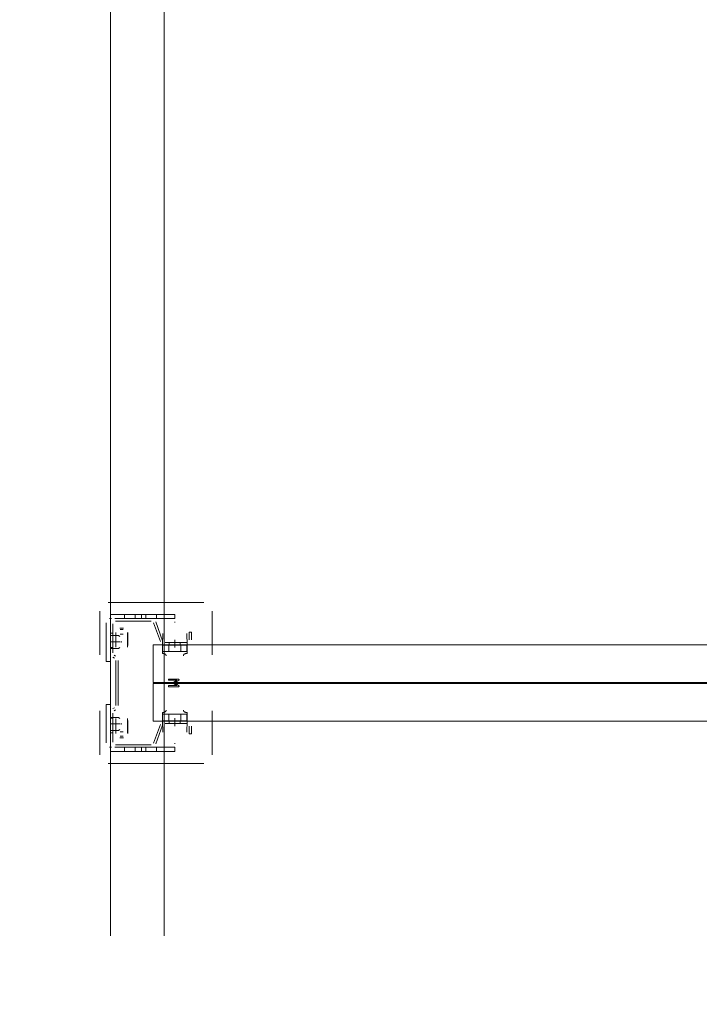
# Model space of a CAD drawing. Header units: millimetres. Extents: x -12989 to 357906, y -50379 to 30884.
# Tile 176 of 256: x 16707 to 17341, y 3251 to 4170. Entities that reach past the tile are written whole.
import ezdxf

# ---------------------------------------------------------------- set-up
doc = ezdxf.new("R2010")
doc.units = ezdxf.units.MM
doc.header["$MEASUREMENT"] = 0
doc.linetypes.add('MITTE2', pattern=[112.5, 75, -12.5, 12.5, -12.5])
doc.layers.add('Nowe_A_WYM_ZEWNETRZNE', color=7, linetype='Continuous')
for name, color, linetype, lineweight in [('Nowe_A_WYM_ZEWNETRZNE_Nr_pióra__1', 7, 'Continuous', 13), ('Nowe_A_WYM_ZEWNETRZNE_Nr_pióra__45', 7, 'Continuous', 15), ('Nowe_A_WYM_ZEWNETRZNE_Nr_pióra__85', 7, 'Continuous', 13), ('Nowe_REGAŁY_Nr_pióra__18', 9, 'Continuous', 13)]:
    doc.layers.add(name, color=color, linetype=linetype, lineweight=lineweight)
doc.styles.add('STYL_AUTOMATYCZNY_3', font='arial.ttf')
doc.dimstyles.new('STYL_AUTOMATYCZNY__1', dxfattribs={"dimtxt": 139.999998, "dimasz": 71.25, "dimexe": 0.18, "dimexo": 0.0625, "dimgap": 0, "dimtad": 1, "dimtih": 1, "dimtoh": 1, "dimdec": 0, "dimlfac": 0.1, "dimzin": 0, "dimdsep": 46, "dimtxsty": 'STYL_AUTOMATYCZNY_3', "dimblk": 'ARROWHEAD_6', "dimblk1": 'ARROWHEAD_6', "dimblk2": 'ARROWHEAD_6', "dimcen": 0.09, "dimse1": 1, "dimse2": 1, "dimclrd": 7, "dimclre": 7, "dimclrt": 7, "dimadec": 0, "dimazin": 0, "dimtfac": 1, "dimtdec": 4, "dimtmove": 0, "dimatfit": 3, "dimfxl": 0, "dimtolj": 1, "dimtzin": 0, "dimarcsym": 0})
doc.dimstyles.new('STYL_AUTOMATYCZNY__2', dxfattribs={"dimtxt": 139.999998, "dimasz": 71.25, "dimexe": 0.18, "dimexo": 0.0625, "dimgap": 0, "dimtad": 1, "dimdec": 0, "dimlfac": 0.1, "dimzin": 0, "dimdsep": 46, "dimtxsty": 'STYL_AUTOMATYCZNY_3', "dimblk": 'ARROWHEAD_6', "dimblk1": 'ARROWHEAD_6', "dimblk2": 'ARROWHEAD_6', "dimcen": 0.09, "dimse1": 1, "dimse2": 1, "dimclrd": 7, "dimclre": 7, "dimclrt": 7, "dimadec": 0, "dimazin": 0, "dimtfac": 1, "dimtdec": 4, "dimtmove": 0, "dimatfit": 3, "dimfxl": 0, "dimtolj": 1, "dimtzin": 0, "dimarcsym": 0})

# ---------------------------------------------------------------- blocks, each defined once
blk = doc.blocks.new('*D267')
at = {"layer": 'Nowe_A_WYM_ZEWNETRZNE_Nr_pióra__45', "color": 7, "linetype": 'Continuous', "lineweight": 15}
for p, q in [((-1341.01, 187.5), (-1266.01, 112.5)), ((-1341.01, 37.5), (-1266.01, -37.5))]:
    blk.add_line(p, q, dxfattribs=at)
at = {"layer": 'Nowe_A_WYM_ZEWNETRZNE_Nr_pióra__85', "color": 7, "linetype": 'Continuous', "lineweight": 13}
for p, q in [((-1303.51, 150), (-1303.51, 6849.85)), ((-1233.2, 150), (-1373.83, 150)), ((-1303.51, 0), (-1303.51, 150)), ((-1233.2, 0), (-1373.83, 0)), ((-1303.51, -56.25), (-1303.51, 0))]:
    blk.add_line(p, q, dxfattribs=at)
at = {"layer": 'Nowe_A_WYM_ZEWNETRZNE_Nr_pióra__1', "color": 7, "lineweight": 13, "insert": (-1331.51, -251.06), "char_height": 140, "attachment_point": 7, "rotation": 90, "style": 'STYL_AUTOMATYCZNY_3'}
blk.add_mtext('\\A1;{\\pql;\\fArial|b0|i0|c238|p0;\\W1.000000;15}', dxfattribs=at)
blk = doc.blocks.new('ARROWHEAD_6')
at = {"color": 0, "linetype": 'Continuous', "lineweight": 0}
for p, q in [((-0.5, -0.5), (0.5, 0.5)), ((0, 0), (-1, 0))]:
    blk.add_line(p, q, dxfattribs=at)
blk = doc.blocks.new('*D268')
at = {"layer": 'Nowe_A_WYM_ZEWNETRZNE_Nr_pióra__45', "color": 7, "linetype": 'Continuous', "lineweight": 15}
blk.add_line((-1341.01, 187.5), (-1266.01, 112.5), dxfattribs=at)
at = {"layer": 'Nowe_A_WYM_ZEWNETRZNE_Nr_pióra__85', "color": 7, "linetype": 'Continuous', "lineweight": 13}
blk.add_line((-1303.51, 150), (-1303.51, 6849.85), dxfattribs=at)
blk = doc.blocks.new('*D269')
at = {"layer": 'Nowe_A_WYM_ZEWNETRZNE_Nr_pióra__45', "color": 7, "linetype": 'Continuous', "lineweight": 15}
for p, q in [((-1341.01, 6887.35), (-1266.01, 6812.35)), ((-1341.01, 187.5), (-1266.01, 112.5))]:
    blk.add_line(p, q, dxfattribs=at)
at = {"layer": 'Nowe_A_WYM_ZEWNETRZNE_Nr_pióra__85', "color": 7, "linetype": 'Continuous', "lineweight": 13}
for p, q in [((-1233.2, 6849.85), (-1373.83, 6849.85)), ((-1303.51, 150), (-1303.51, 6849.85))]:
    blk.add_line(p, q, dxfattribs=at)
at = {"layer": 'Nowe_A_WYM_ZEWNETRZNE_Nr_pióra__1', "color": 7, "lineweight": 13, "char_height": 140, "attachment_point": 7, "rotation": 90, "style": 'STYL_AUTOMATYCZNY_3'}
for s, insert in [('\\A1;{\\pql;\\fArial|b0|i0|c238|p0;\\W1.000000;15}', (-1331.51, 6598.78)), ('\\A1;{\\pql;\\fArial|b0|i0|c238|p0;\\W1.000000;670}', (-1331.51, 3232.97))]:
    blk.add_mtext(s, dxfattribs=dict(at, insert=insert))
blk = doc.blocks.new('*D325')
at = {"layer": 'Nowe_A_WYM_ZEWNETRZNE_Nr_pióra__45', "color": 7, "linetype": 'Continuous', "lineweight": 15}
for p, q in [((5753.24, -1542.08), (5678.24, -1617.08)), ((36387.5, -1542.08), (36312.5, -1617.08))]:
    blk.add_line(p, q, dxfattribs=at)
at = {"layer": 'Nowe_A_WYM_ZEWNETRZNE_Nr_pióra__85', "color": 7, "linetype": 'Continuous', "lineweight": 13}
for p, q in [((5715.74, -1649.9), (5715.74, -1509.27)), ((36350, -1649.9), (36350, -1509.27)), ((5715.74, -1579.58), (36350, -1579.58))]:
    blk.add_line(p, q, dxfattribs=at)
at = {"layer": 'Nowe_A_WYM_ZEWNETRZNE_Nr_pióra__1', "color": 7, "lineweight": 13, "char_height": 140, "attachment_point": 7, "style": 'STYL_AUTOMATYCZNY_3'}
for s, insert in [('\\A1;{\\pql;\\fArial|b0|i0|c238|p0;\\W1.000000;3\xa0063}', (20685.85, -1551.58)), ('\\A1;{\\pql;\\fArial|b0|i0|c238|p0;\\W1.000000;15}', (36098.94, -1551.58))]:
    blk.add_mtext(s, dxfattribs=dict(at, insert=insert))
blk = doc.blocks.new('*D327')
at = {"layer": 'Nowe_A_WYM_ZEWNETRZNE_Nr_pióra__45', "color": 7, "linetype": 'Continuous', "lineweight": 15}
for p, q in [((36387.5, -1542.08), (36312.5, -1617.08)), ((36462.5, -1617.08), (36537.5, -1542.08))]:
    blk.add_line(p, q, dxfattribs=at)
at = {"layer": 'Nowe_A_WYM_ZEWNETRZNE_Nr_pióra__85', "color": 7, "linetype": 'Continuous', "lineweight": 13}
for p, q in [((36350, -1649.9), (36350, -1509.27)), ((36500, -1649.9), (36500, -1509.27)), ((5715.74, -1579.58), (36350, -1579.58)), ((36350, -1579.58), (36500, -1579.58)), ((36500, -1579.58), (36556.25, -1579.58))]:
    blk.add_line(p, q, dxfattribs=at)

msp = doc.modelspace()

# ---------------------------------------------------------------- linework, layer by layer
at = {"layer": 'Nowe_REGAŁY_Nr_pióra__18', "color": 9, "linetype": 'Continuous', "lineweight": 13}
for p, q in [((16792, 3314.99), (16792, 5706.99)), ((16842, 3314.99), (16842, 5706.99)), ((16879, 3625.99), (16790, 3625.99)), ((16879, 3625.99), (16790, 3625.99)), ((16782, 3617.99), (16782, 3577.14)), ((16782, 3617.99), (16782, 3577.14)), ((16792.9, 3610.99), (16791.1, 3610.99)), ((16792.9, 3610.99), (16791.1, 3610.99)), ((16792, 3614.99), (16852, 3614.99)), ((16792, 3610.09), (16792, 3611.89)), ((16792, 3610.09), (16792, 3611.89)), ((16852, 3610.99), (16796, 3610.99)), ((16829.87, 3610.99), (16796.75, 3610.99)), ((16829.87, 3610.99), (16796.75, 3610.99)), ((16805, 3610.99), (16805, 3614.99)), ((16815, 3610.99), (16815, 3614.99)), ((16821, 3610.99), (16821, 3614.99)), ((16825, 3610.99), (16825, 3614.99)), ((16835, 3610.99), (16835, 3614.99)), ((16852, 3610.99), (16852, 3614.99)), ((16887, 3577.14), (16887, 3617.99)), ((16887, 3577.14), (16887, 3617.99)), ((16788, 3570.99), (16788, 3606.99)), ((16792, 3606.99), (16792, 3570.99)), ((16792, 3606.24), (16792, 3579.03)), ((16792, 3606.24), (16792, 3579.03)), ((16794.25, 3579.03), (16794.25, 3606.24)), ((16794.25, 3579.03), (16794.25, 3606.24)), ((16796.75, 3608.74), (16829.87, 3608.74)), ((16796.75, 3608.74), (16829.87, 3608.74)), ((16804.1, 3602.11), (16800.9, 3602.11)), ((16804.1, 3602.11), (16800.9, 3602.11)), ((16804, 3600.74), (16801, 3600.74)), ((16804, 3600.74), (16801, 3600.74)), ((16832.22, 3607.09), (16838.59, 3589.61)), ((16832.22, 3607.09), (16838.59, 3589.61)), ((16840.7, 3590.38), (16834.34, 3607.86)), ((16840.7, 3590.38), (16834.34, 3607.86)), ((16852.23, 3607.54), (16851.77, 3607.54)), ((16852.23, 3607.54), (16851.77, 3607.54)), ((16794.25, 3597.49), (16792, 3597.49)), ((16794.25, 3597.49), (16792, 3597.49)), ((16792, 3595.29), (16799.55, 3595.29)), ((16796.9, 3598.11), (16796.9, 3585.91)), ((16796.9, 3598.11), (16796.9, 3585.91)), ((16797, 3593.67), (16797, 3597.91)), ((16797, 3593.67), (16797, 3597.91)), ((16797, 3593.67), (16797, 3587.09)), ((16797, 3593.67), (16797, 3587.09)), ((16800.92, 3594.3), (16799.55, 3595.29)), ((16804, 3596.5), (16801, 3596.5)), ((16804, 3596.5), (16801, 3596.5)), ((16808, 3597.91), (16808, 3593.67)), ((16808, 3597.91), (16808, 3593.67)), ((16808, 3587.09), (16808, 3593.67)), ((16808, 3587.09), (16808, 3593.67)), ((16808.1, 3585.91), (16808.1, 3598.11)), ((16808.1, 3585.91), (16808.1, 3598.11)), ((16840.88, 3597.02), (16840.5, 3586.25)), ((16840.88, 3597.02), (16840.5, 3586.25)), ((16863.5, 3586.25), (16863.12, 3597.02)), ((16863.5, 3586.25), (16863.12, 3597.02)), ((16865.5, 3598.49), (16865.5, 3591.24)), ((16867.75, 3598.49), (16865.5, 3598.49)), ((16865.5, 3598.49), (16865.5, 3591.24)), ((16867.75, 3598.49), (16865.5, 3598.49)), ((16867.75, 3591.24), (16867.75, 3598.49)), ((16867.75, 3591.24), (16867.75, 3598.49)), ((16791.97, 3589.24), (16800.82, 3589.24)), ((16792, 3583.99), (16794.25, 3583.99)), ((16792, 3583.99), (16794.25, 3583.99)), ((16792, 3583.49), (16794.25, 3583.49)), ((16792, 3583.49), (16794.25, 3583.49)), ((16792, 3583.19), (16799.55, 3583.19)), ((16796.9, 3585.91), (16796.99, 3585.91)), ((16796.9, 3585.91), (16796.99, 3585.91)), ((16796.99, 3585.91), (16796.99, 3584.25)), ((16796.99, 3585.91), (16796.99, 3584.25)), ((16796.99, 3584.25), (16797, 3584.25)), ((16796.99, 3584.25), (16797, 3584.25)), ((16797, 3584.26), (16797, 3587.09)), ((16797, 3584.26), (16797, 3587.09)), ((16797, 3584.25), (16797, 3584.26)), ((16797, 3584.25), (16797, 3584.26)), ((16799.55, 3583.19), (16800.92, 3584.18)), ((16801.87, 3589.88), (16801.87, 3588.6)), ((16808, 3584.26), (16808, 3587.09)), ((16808, 3584.26), (16808, 3587.09)), ((16808, 3584.26), (16808, 3584.25)), ((16808, 3584.26), (16808, 3584.25)), ((16808, 3584.25), (16808.01, 3584.25)), ((16808, 3584.25), (16808.01, 3584.25)), ((16808.01, 3584.25), (16808.01, 3585.91)), ((16808.01, 3585.91), (16808.1, 3585.91)), ((16808.01, 3584.25), (16808.01, 3585.91)), ((16808.01, 3585.91), (16808.1, 3585.91)), ((16840.5, 3586.25), (16840.49, 3586.25)), ((16840.49, 3586.25), (16840.49, 3579.75)), ((16840.5, 3586.25), (16840.49, 3586.25)), ((16840.49, 3586.25), (16840.49, 3579.75)), ((16840.53, 3578.56), (16840.53, 3582.02)), ((16840.53, 3578.56), (16840.53, 3582.02)), ((16840.64, 3586.25), (16840.64, 3580.45)), ((16840.64, 3586.25), (16841.05, 3586.25)), ((16840.64, 3586.25), (16840.64, 3580.45)), ((16840.64, 3586.25), (16841.05, 3586.25)), ((16851.94, 3586.25), (16841.05, 3586.25)), ((16851.94, 3586.25), (16841.05, 3586.25)), ((16863, 3588.74), (16843.05, 3588.74)), ((16863, 3588.74), (16843.05, 3588.74)), ((16843.05, 3586.49), (16863, 3586.49)), ((16843.05, 3586.49), (16863, 3586.49)), ((16846.5, 3586.25), (16846.5, 3580.25)), ((16846.5, 3586.25), (16846.5, 3580.25)), ((16846.85, 3586.49), (16846.85, 3588.74)), ((16846.85, 3586.49), (16846.85, 3588.74)), ((16851.94, 3586.25), (16852.06, 3586.25)), ((16851.94, 3586.25), (16852.06, 3586.25)), ((16862.95, 3586.25), (16852.06, 3586.25)), ((16862.95, 3586.25), (16852.06, 3586.25)), ((16857.15, 3586.49), (16857.15, 3588.74)), ((16857.15, 3586.49), (16857.15, 3588.74)), ((16857.5, 3586.25), (16857.5, 3580.25)), ((16857.5, 3586.25), (16857.5, 3580.25)), ((16862.95, 3586.25), (16863.36, 3586.25)), ((16862.95, 3586.25), (16863.36, 3586.25)), ((16863.36, 3580.45), (16863.36, 3586.25)), ((16863.36, 3580.45), (16863.36, 3586.25)), ((16863.47, 3582.01), (16863.47, 3578.55)), ((16863.47, 3582.01), (16863.47, 3578.55)), ((16863.51, 3586.25), (16863.5, 3586.25)), ((16863.51, 3586.25), (16863.5, 3586.25)), ((16863.51, 3579.74), (16863.51, 3586.25)), ((16863.51, 3579.74), (16863.51, 3586.25)), ((16794.37, 3574.92), (16795.75, 3574.12)), ((16794.37, 3574.92), (16795.75, 3574.12)), ((16796.87, 3576.07), (16795.5, 3576.87)), ((16796.87, 3576.07), (16795.5, 3576.87)), ((16840.64, 3580.25), (16841.05, 3580.25)), ((16840.64, 3580.25), (16841.05, 3580.25)), ((16841.05, 3580.25), (16851.94, 3580.25)), ((16841.05, 3580.25), (16851.94, 3580.25)), ((16851.94, 3580.25), (16852.06, 3580.25)), ((16851.94, 3580.25), (16852.06, 3580.25)), ((16852.06, 3580.25), (16862.95, 3580.25)), ((16852.06, 3580.25), (16862.95, 3580.25)), ((16862.95, 3580.25), (16863.36, 3580.25)), ((16862.95, 3580.25), (16863.36, 3580.25)), ((16788, 3570.99), (16792, 3570.99)), ((16797, 3571.96), (16797, 3530.02)), ((16797, 3571.96), (16797, 3530.02)), ((16799.25, 3530.02), (16799.25, 3571.96)), ((16799.25, 3530.02), (16799.25, 3571.96)), ((16855.5, 3554.49), (16846.5, 3554.49)), ((16855.5, 3554.49), (16846.5, 3554.49)), ((16846.5, 3553.48), (16853.86, 3553.48)), ((16846.5, 3553.48), (16853.86, 3553.48)), ((16853.86, 3548.49), (16846.5, 3548.49)), ((16853.86, 3548.49), (16846.5, 3548.49)), ((16846.5, 3547.49), (16855.5, 3547.49)), ((16846.5, 3547.49), (16855.5, 3547.49)), ((16853.86, 3553.48), (16850.81, 3551.45)), ((16853.86, 3553.48), (16850.81, 3551.45)), ((16850.81, 3550.52), (16853.86, 3548.49)), ((16850.81, 3550.52), (16853.86, 3548.49)), ((16851.91, 3550.99), (16855.78, 3553.56)), ((16851.91, 3550.99), (16855.78, 3553.56)), ((16855.75, 3548.43), (16851.91, 3550.99)), ((16855.75, 3548.43), (16851.91, 3550.99)), ((16788, 3530.99), (16792, 3530.99)), ((16788, 3530.99), (16788, 3494.99)), ((16792, 3494.99), (16792, 3530.99)), ((16795.75, 3527.85), (16794.37, 3527.06)), ((16795.75, 3527.85), (16794.37, 3527.06)), ((16782, 3524.84), (16782, 3483.99)), ((16782, 3524.84), (16782, 3483.99)), ((16792, 3522.95), (16792, 3495.74)), ((16792, 3522.95), (16792, 3495.74)), ((16792, 3518.79), (16799.55, 3518.79)), ((16794.25, 3518.49), (16792, 3518.49)), ((16794.25, 3518.49), (16792, 3518.49)), ((16794.25, 3517.99), (16792, 3517.99)), ((16794.25, 3517.99), (16792, 3517.99)), ((16794.25, 3495.74), (16794.25, 3522.95)), ((16794.25, 3495.74), (16794.25, 3522.95)), ((16795.5, 3525.11), (16796.87, 3525.91)), ((16795.5, 3525.11), (16796.87, 3525.91)), ((16796.99, 3517.73), (16796.99, 3516.06)), ((16797, 3517.73), (16796.99, 3517.73)), ((16796.99, 3517.73), (16796.99, 3516.06)), ((16797, 3517.73), (16796.99, 3517.73)), ((16797, 3517.72), (16797, 3517.73)), ((16797, 3517.72), (16797, 3517.73)), ((16797, 3517.72), (16797, 3514.89)), ((16797, 3517.72), (16797, 3514.89)), ((16799.55, 3518.79), (16800.92, 3517.8)), ((16808.01, 3517.73), (16808, 3517.73)), ((16808, 3517.73), (16808, 3517.72)), ((16808.01, 3517.73), (16808, 3517.73)), ((16808, 3517.73), (16808, 3517.72)), ((16808, 3517.72), (16808, 3514.89)), ((16808, 3517.72), (16808, 3514.89)), ((16808.01, 3516.06), (16808.01, 3517.73)), ((16808.01, 3516.06), (16808.01, 3517.73)), ((16840.49, 3522.23), (16840.49, 3515.73)), ((16840.49, 3522.23), (16840.49, 3515.73)), ((16840.53, 3519.96), (16840.53, 3523.42)), ((16840.53, 3519.96), (16840.53, 3523.42)), ((16840.64, 3521.73), (16841.05, 3521.73)), ((16840.64, 3521.73), (16841.05, 3521.73)), ((16840.64, 3521.53), (16840.64, 3515.73)), ((16840.64, 3521.53), (16840.64, 3515.73)), ((16851.94, 3521.73), (16841.05, 3521.73)), ((16851.94, 3521.73), (16841.05, 3521.73)), ((16846.5, 3515.73), (16846.5, 3521.73)), ((16846.5, 3515.73), (16846.5, 3521.73)), ((16851.94, 3521.73), (16852.06, 3521.73)), ((16851.94, 3521.73), (16852.06, 3521.73)), ((16862.95, 3521.73), (16852.06, 3521.73)), ((16862.95, 3521.73), (16852.06, 3521.73)), ((16857.5, 3515.73), (16857.5, 3521.73)), ((16857.5, 3515.73), (16857.5, 3521.73)), ((16862.95, 3521.73), (16863.36, 3521.73)), ((16862.95, 3521.73), (16863.36, 3521.73)), ((16863.36, 3521.73), (16863.36, 3515.73)), ((16863.36, 3521.73), (16863.36, 3515.73)), ((16863.51, 3515.73), (16863.51, 3522.24)), ((16863.51, 3515.73), (16863.51, 3522.24)), ((16887, 3483.99), (16887, 3524.84)), ((16887, 3483.99), (16887, 3524.84)), ((16791.97, 3512.74), (16800.82, 3512.74)), ((16796.99, 3516.06), (16796.9, 3516.06)), ((16796.9, 3516.06), (16796.9, 3503.86)), ((16796.99, 3516.06), (16796.9, 3516.06)), ((16796.9, 3516.06), (16796.9, 3503.86)), ((16797, 3508.31), (16797, 3514.89)), ((16797, 3508.31), (16797, 3514.89)), ((16797, 3504.06), (16797, 3508.31)), ((16797, 3504.06), (16797, 3508.31)), ((16801.87, 3512.1), (16801.87, 3513.38)), ((16808, 3514.89), (16808, 3508.31)), ((16808, 3514.89), (16808, 3508.31)), ((16808, 3508.31), (16808, 3504.06)), ((16808, 3508.31), (16808, 3504.06)), ((16808.1, 3516.06), (16808.01, 3516.06)), ((16808.1, 3516.06), (16808.01, 3516.06)), ((16808.1, 3503.86), (16808.1, 3516.06)), ((16808.1, 3503.86), (16808.1, 3516.06)), ((16838.59, 3512.36), (16832.22, 3494.88)), ((16838.59, 3512.36), (16832.22, 3494.88)), ((16834.34, 3494.11), (16840.7, 3511.59)), ((16834.34, 3494.11), (16840.7, 3511.59)), ((16840.49, 3515.73), (16840.5, 3515.73)), ((16840.49, 3515.73), (16840.5, 3515.73)), ((16840.5, 3515.73), (16840.88, 3504.96)), ((16840.5, 3515.73), (16840.88, 3504.96)), ((16840.64, 3515.73), (16841.05, 3515.73)), ((16840.64, 3515.73), (16841.05, 3515.73)), ((16841.05, 3515.73), (16851.94, 3515.73)), ((16841.05, 3515.73), (16851.94, 3515.73)), ((16863, 3515.49), (16843.05, 3515.49)), ((16863, 3515.49), (16843.05, 3515.49)), ((16843.05, 3513.24), (16863, 3513.24)), ((16843.05, 3513.24), (16863, 3513.24)), ((16846.85, 3513.24), (16846.85, 3515.49)), ((16846.85, 3513.24), (16846.85, 3515.49)), ((16851.94, 3515.73), (16852.06, 3515.73)), ((16851.94, 3515.73), (16852.06, 3515.73)), ((16852.06, 3515.73), (16862.95, 3515.73)), ((16852.06, 3515.73), (16862.95, 3515.73)), ((16857.15, 3513.24), (16857.15, 3515.49)), ((16857.15, 3513.24), (16857.15, 3515.49)), ((16862.95, 3515.73), (16863.36, 3515.73)), ((16862.95, 3515.73), (16863.36, 3515.73)), ((16863.12, 3504.96), (16863.5, 3515.73)), ((16863.12, 3504.96), (16863.5, 3515.73)), ((16863.5, 3515.73), (16863.51, 3515.73)), ((16863.5, 3515.73), (16863.51, 3515.73)), ((16865.5, 3510.74), (16865.5, 3503.49)), ((16865.5, 3510.74), (16865.5, 3503.49)), ((16867.75, 3503.49), (16867.75, 3510.74)), ((16867.75, 3503.49), (16867.75, 3510.74)), ((16792, 3506.69), (16799.55, 3506.69)), ((16792, 3504.49), (16794.25, 3504.49)), ((16792, 3504.49), (16794.25, 3504.49)), ((16800.92, 3507.68), (16799.55, 3506.69)), ((16800.9, 3499.86), (16804.1, 3499.86)), ((16800.9, 3499.86), (16804.1, 3499.86)), ((16804, 3505.48), (16801, 3505.48)), ((16804, 3505.48), (16801, 3505.48)), ((16804, 3501.24), (16801, 3501.24)), ((16804, 3501.24), (16801, 3501.24)), ((16865.5, 3503.49), (16867.75, 3503.49)), ((16865.5, 3503.49), (16867.75, 3503.49)), ((16792.9, 3490.99), (16791.1, 3490.99)), ((16792.9, 3490.99), (16791.1, 3490.99)), ((16792, 3490.09), (16792, 3491.89)), ((16792, 3490.09), (16792, 3491.89)), ((16852, 3490.99), (16796, 3490.99)), ((16829.87, 3493.24), (16796.75, 3493.24)), ((16829.87, 3493.24), (16796.75, 3493.24)), ((16796.75, 3490.99), (16829.87, 3490.99)), ((16796.75, 3490.99), (16829.87, 3490.99)), ((16805, 3490.99), (16805, 3486.99)), ((16815, 3490.99), (16815, 3486.99)), ((16821, 3490.99), (16821, 3486.99)), ((16825, 3490.99), (16825, 3486.99)), ((16835, 3490.99), (16835, 3486.99)), ((16851.77, 3494.44), (16852.23, 3494.44)), ((16851.77, 3494.44), (16852.23, 3494.44)), ((16852, 3490.99), (16852, 3486.99)), ((16792, 3486.99), (16852, 3486.99)), ((16790, 3475.99), (16879, 3475.99)), ((16790, 3475.99), (16879, 3475.99))]:
    msp.add_line(p, q, dxfattribs=at)
at = {"layer": 'Nowe_REGAŁY_Nr_pióra__18', "color": 9, "linetype": 'MITTE2', "lineweight": 13}
for p, q in [((16852, 3583.99), (16852, 3591.24)), ((16852, 3583.99), (16852, 3591.24)), ((16852, 3510.74), (16852, 3517.99)), ((16852, 3510.74), (16852, 3517.99))]:
    msp.add_line(p, q, dxfattribs=at)
at = {"layer": 'Nowe_REGAŁY_Nr_pióra__18', "color": 9, "linetype": 'Continuous', "lineweight": 13}
for points in [[(16832, 3551.49), (16832, 3586.49), (17852, 3586.49), (17852, 3551.49)], [(16832, 3551.49), (16832, 3586.49), (17852, 3586.49), (17852, 3551.49)], [(16832, 3515.49), (16832, 3550.49), (17852, 3550.49), (17852, 3515.49)], [(16832, 3515.49), (16832, 3550.49), (17852, 3550.49), (17852, 3515.49)]]:
    msp.add_lwpolyline(points, close=True, dxfattribs=at)
at = {"layer": 'Nowe_REGAŁY_Nr_pióra__18', "color": 9, "linetype": 'Continuous', "lineweight": 13, "flags": 128}
for points in [[(16840.64, 3586.25), (16840.63, 3586.22), (16840.62, 3586.18), (16840.62, 3586.12), (16840.61, 3586.05), (16840.61, 3585.97), (16840.6, 3585.86), (16840.6, 3585.75), (16840.59, 3585.61), (16840.58, 3585.47), (16840.58, 3585.31), (16840.57, 3585.13), (16840.57, 3584.94), (16840.57, 3584.74), (16840.56, 3584.52), (16840.56, 3584.29), (16840.55, 3584.05), (16840.55, 3583.79), (16840.54, 3583.52), (16840.54, 3583.24), (16840.54, 3582.96), (16840.53, 3582.65), (16840.53, 3582.34), (16840.53, 3582.02)], [(16840.64, 3586.25), (16840.63, 3586.22), (16840.62, 3586.18), (16840.62, 3586.12), (16840.61, 3586.05), (16840.61, 3585.97), (16840.6, 3585.86), (16840.6, 3585.75), (16840.59, 3585.61), (16840.58, 3585.47), (16840.58, 3585.31), (16840.57, 3585.13), (16840.57, 3584.94), (16840.57, 3584.74), (16840.56, 3584.52), (16840.56, 3584.29), (16840.55, 3584.05), (16840.55, 3583.79), (16840.54, 3583.52), (16840.54, 3583.24), (16840.54, 3582.96), (16840.53, 3582.65), (16840.53, 3582.34), (16840.53, 3582.02)], [(16863.36, 3586.25), (16863.37, 3586.22), (16863.38, 3586.18), (16863.38, 3586.12), (16863.39, 3586.05), (16863.39, 3585.96), (16863.4, 3585.86), (16863.41, 3585.74), (16863.41, 3585.61), (16863.42, 3585.46), (16863.42, 3585.3), (16863.43, 3585.13), (16863.43, 3584.94), (16863.43, 3584.73), (16863.44, 3584.51), (16863.44, 3584.28), (16863.45, 3584.04), (16863.45, 3583.78), (16863.46, 3583.51), (16863.46, 3583.23), (16863.46, 3582.94), (16863.47, 3582.64), (16863.47, 3582.33), (16863.47, 3582.01)], [(16863.36, 3586.25), (16863.37, 3586.22), (16863.38, 3586.18), (16863.38, 3586.12), (16863.39, 3586.05), (16863.39, 3585.96), (16863.4, 3585.86), (16863.41, 3585.74), (16863.41, 3585.61), (16863.42, 3585.46), (16863.42, 3585.3), (16863.43, 3585.13), (16863.43, 3584.94), (16863.43, 3584.73), (16863.44, 3584.51), (16863.44, 3584.28), (16863.45, 3584.04), (16863.45, 3583.78), (16863.46, 3583.51), (16863.46, 3583.23), (16863.46, 3582.94), (16863.47, 3582.64), (16863.47, 3582.33), (16863.47, 3582.01)], [(16840.53, 3578.56), (16840.53, 3578.69), (16840.53, 3578.81), (16840.54, 3578.93), (16840.54, 3579.05), (16840.54, 3579.16), (16840.55, 3579.27), (16840.55, 3579.37), (16840.56, 3579.47), (16840.56, 3579.56), (16840.57, 3579.64), (16840.57, 3579.73), (16840.57, 3579.8), (16840.58, 3579.87), (16840.58, 3579.94), (16840.59, 3580), (16840.6, 3580.05), (16840.6, 3580.1), (16840.61, 3580.14), (16840.61, 3580.17), (16840.62, 3580.2), (16840.62, 3580.22), (16840.63, 3580.24), (16840.63, 3580.25)], [(16840.53, 3578.56), (16840.53, 3578.69), (16840.53, 3578.81), (16840.54, 3578.93), (16840.54, 3579.05), (16840.54, 3579.16), (16840.55, 3579.27), (16840.55, 3579.37), (16840.56, 3579.47), (16840.56, 3579.56), (16840.57, 3579.64), (16840.57, 3579.73), (16840.57, 3579.8), (16840.58, 3579.87), (16840.58, 3579.94), (16840.59, 3580), (16840.6, 3580.05), (16840.6, 3580.1), (16840.61, 3580.14), (16840.61, 3580.17), (16840.62, 3580.2), (16840.62, 3580.22), (16840.63, 3580.24), (16840.63, 3580.25)], [(16844, 3576.25), (16843.99, 3576.41), (16843.97, 3576.57), (16843.93, 3576.73), (16843.88, 3576.88), (16843.82, 3577.03), (16843.74, 3577.18), (16843.64, 3577.32), (16843.54, 3577.46), (16843.42, 3577.59), (16843.28, 3577.71), (16843.14, 3577.82), (16842.98, 3577.93), (16842.82, 3578.03), (16842.64, 3578.12), (16842.46, 3578.2), (16842.26, 3578.28), (16842.06, 3578.34), (16841.86, 3578.4), (16841.64, 3578.45), (16841.43, 3578.49), (16841.21, 3578.52), (16840.98, 3578.54), (16840.75, 3578.55), (16840.53, 3578.56)], [(16844, 3576.25), (16843.99, 3576.41), (16843.97, 3576.57), (16843.93, 3576.73), (16843.88, 3576.88), (16843.82, 3577.03), (16843.74, 3577.18), (16843.64, 3577.32), (16843.54, 3577.46), (16843.42, 3577.59), (16843.28, 3577.71), (16843.14, 3577.82), (16842.98, 3577.93), (16842.82, 3578.03), (16842.64, 3578.12), (16842.46, 3578.2), (16842.26, 3578.28), (16842.06, 3578.34), (16841.86, 3578.4), (16841.64, 3578.45), (16841.43, 3578.49), (16841.21, 3578.52), (16840.98, 3578.54), (16840.75, 3578.55), (16840.53, 3578.56)], [(16863.47, 3578.55), (16863.25, 3578.55), (16863.02, 3578.53), (16862.8, 3578.51), (16862.58, 3578.48), (16862.36, 3578.44), (16862.15, 3578.39), (16861.94, 3578.33), (16861.74, 3578.27), (16861.55, 3578.2), (16861.37, 3578.11), (16861.19, 3578.02), (16861.03, 3577.92), (16860.87, 3577.82), (16860.73, 3577.7), (16860.6, 3577.58), (16860.48, 3577.45), (16860.37, 3577.32), (16860.28, 3577.18), (16860.2, 3577.03), (16860.13, 3576.88), (16860.08, 3576.72), (16860.04, 3576.57), (16860.02, 3576.41), (16860.01, 3576.25)], [(16863.47, 3578.55), (16863.25, 3578.55), (16863.02, 3578.53), (16862.8, 3578.51), (16862.58, 3578.48), (16862.36, 3578.44), (16862.15, 3578.39), (16861.94, 3578.33), (16861.74, 3578.27), (16861.55, 3578.2), (16861.37, 3578.11), (16861.19, 3578.02), (16861.03, 3577.92), (16860.87, 3577.82), (16860.73, 3577.7), (16860.6, 3577.58), (16860.48, 3577.45), (16860.37, 3577.32), (16860.28, 3577.18), (16860.2, 3577.03), (16860.13, 3576.88), (16860.08, 3576.72), (16860.04, 3576.57), (16860.02, 3576.41), (16860.01, 3576.25)], [(16863.47, 3578.55), (16863.47, 3578.68), (16863.47, 3578.81), (16863.46, 3578.93), (16863.46, 3579.04), (16863.46, 3579.16), (16863.45, 3579.26), (16863.45, 3579.36), (16863.44, 3579.46), (16863.44, 3579.55), (16863.43, 3579.64), (16863.43, 3579.72), (16863.43, 3579.8), (16863.42, 3579.87), (16863.42, 3579.94), (16863.41, 3579.99), (16863.41, 3580.05), (16863.4, 3580.09), (16863.39, 3580.14), (16863.39, 3580.17), (16863.38, 3580.2), (16863.38, 3580.22), (16863.37, 3580.24), (16863.37, 3580.25)], [(16863.47, 3578.55), (16863.47, 3578.68), (16863.47, 3578.81), (16863.46, 3578.93), (16863.46, 3579.04), (16863.46, 3579.16), (16863.45, 3579.26), (16863.45, 3579.36), (16863.44, 3579.46), (16863.44, 3579.55), (16863.43, 3579.64), (16863.43, 3579.72), (16863.43, 3579.8), (16863.42, 3579.87), (16863.42, 3579.94), (16863.41, 3579.99), (16863.41, 3580.05), (16863.4, 3580.09), (16863.39, 3580.14), (16863.39, 3580.17), (16863.38, 3580.2), (16863.38, 3580.22), (16863.37, 3580.24), (16863.37, 3580.25)], [(16846.5, 3554.49), (16846.46, 3554.49), (16846.42, 3554.48), (16846.38, 3554.48), (16846.35, 3554.47), (16846.31, 3554.46), (16846.28, 3554.46), (16846.25, 3554.44), (16846.22, 3554.43), (16846.2, 3554.42), (16846.17, 3554.4), (16846.15, 3554.38), (16846.13, 3554.36), (16846.11, 3554.34), (16846.09, 3554.32), (16846.07, 3554.29), (16846.06, 3554.26), (16846.04, 3554.24), (16846.03, 3554.2), (16846.02, 3554.17), (16846.01, 3554.14), (16846.01, 3554.1), (16846, 3554.07), (16846, 3554.03), (16846, 3553.99)], [(16846.5, 3554.49), (16846.46, 3554.49), (16846.42, 3554.48), (16846.38, 3554.48), (16846.35, 3554.47), (16846.31, 3554.46), (16846.28, 3554.46), (16846.25, 3554.44), (16846.22, 3554.43), (16846.2, 3554.42), (16846.17, 3554.4), (16846.15, 3554.38), (16846.13, 3554.36), (16846.11, 3554.34), (16846.09, 3554.32), (16846.07, 3554.29), (16846.06, 3554.26), (16846.04, 3554.24), (16846.03, 3554.2), (16846.02, 3554.17), (16846.01, 3554.14), (16846.01, 3554.1), (16846, 3554.07), (16846, 3554.03), (16846, 3553.99)], [(16856, 3553.99), (16856, 3554.03), (16856, 3554.07), (16855.99, 3554.1), (16855.99, 3554.14), (16855.98, 3554.17), (16855.97, 3554.2), (16855.96, 3554.24), (16855.94, 3554.26), (16855.93, 3554.29), (16855.91, 3554.32), (16855.89, 3554.34), (16855.87, 3554.36), (16855.85, 3554.38), (16855.83, 3554.4), (16855.8, 3554.42), (16855.78, 3554.43), (16855.75, 3554.44), (16855.72, 3554.46), (16855.69, 3554.46), (16855.65, 3554.47), (16855.62, 3554.48), (16855.58, 3554.48), (16855.54, 3554.49), (16855.5, 3554.49)], [(16856, 3553.99), (16856, 3554.03), (16856, 3554.07), (16855.99, 3554.1), (16855.99, 3554.14), (16855.98, 3554.17), (16855.97, 3554.2), (16855.96, 3554.24), (16855.94, 3554.26), (16855.93, 3554.29), (16855.91, 3554.32), (16855.89, 3554.34), (16855.87, 3554.36), (16855.85, 3554.38), (16855.83, 3554.4), (16855.8, 3554.42), (16855.78, 3554.43), (16855.75, 3554.44), (16855.72, 3554.46), (16855.69, 3554.46), (16855.65, 3554.47), (16855.62, 3554.48), (16855.58, 3554.48), (16855.54, 3554.49), (16855.5, 3554.49)], [(16846, 3553.99), (16846, 3553.94), (16846, 3553.91), (16846.01, 3553.87), (16846.01, 3553.83), (16846.02, 3553.8), (16846.03, 3553.77), (16846.04, 3553.74), (16846.06, 3553.71), (16846.07, 3553.68), (16846.09, 3553.66), (16846.11, 3553.63), (16846.13, 3553.61), (16846.15, 3553.59), (16846.17, 3553.57), (16846.2, 3553.56), (16846.22, 3553.54), (16846.25, 3553.53), (16846.28, 3553.52), (16846.31, 3553.51), (16846.35, 3553.5), (16846.38, 3553.49), (16846.42, 3553.49), (16846.46, 3553.49), (16846.5, 3553.48)], [(16846, 3553.99), (16846, 3553.94), (16846, 3553.91), (16846.01, 3553.87), (16846.01, 3553.83), (16846.02, 3553.8), (16846.03, 3553.77), (16846.04, 3553.74), (16846.06, 3553.71), (16846.07, 3553.68), (16846.09, 3553.66), (16846.11, 3553.63), (16846.13, 3553.61), (16846.15, 3553.59), (16846.17, 3553.57), (16846.2, 3553.56), (16846.22, 3553.54), (16846.25, 3553.53), (16846.28, 3553.52), (16846.31, 3553.51), (16846.35, 3553.5), (16846.38, 3553.49), (16846.42, 3553.49), (16846.46, 3553.49), (16846.5, 3553.48)], [(16846.5, 3548.49), (16846.46, 3548.49), (16846.42, 3548.49), (16846.38, 3548.49), (16846.35, 3548.48), (16846.31, 3548.47), (16846.28, 3548.46), (16846.25, 3548.45), (16846.22, 3548.44), (16846.2, 3548.42), (16846.17, 3548.41), (16846.15, 3548.39), (16846.13, 3548.37), (16846.11, 3548.35), (16846.09, 3548.32), (16846.07, 3548.3), (16846.06, 3548.27), (16846.04, 3548.24), (16846.03, 3548.21), (16846.02, 3548.18), (16846.01, 3548.15), (16846.01, 3548.11), (16846, 3548.07), (16846, 3548.03), (16846, 3547.99)], [(16846.5, 3548.49), (16846.46, 3548.49), (16846.42, 3548.49), (16846.38, 3548.49), (16846.35, 3548.48), (16846.31, 3548.47), (16846.28, 3548.46), (16846.25, 3548.45), (16846.22, 3548.44), (16846.2, 3548.42), (16846.17, 3548.41), (16846.15, 3548.39), (16846.13, 3548.37), (16846.11, 3548.35), (16846.09, 3548.32), (16846.07, 3548.3), (16846.06, 3548.27), (16846.04, 3548.24), (16846.03, 3548.21), (16846.02, 3548.18), (16846.01, 3548.15), (16846.01, 3548.11), (16846, 3548.07), (16846, 3548.03), (16846, 3547.99)], [(16846, 3547.99), (16846, 3547.95), (16846, 3547.91), (16846.01, 3547.88), (16846.01, 3547.84), (16846.02, 3547.81), (16846.03, 3547.77), (16846.04, 3547.74), (16846.06, 3547.71), (16846.07, 3547.69), (16846.09, 3547.66), (16846.11, 3547.64), (16846.13, 3547.62), (16846.15, 3547.6), (16846.17, 3547.58), (16846.2, 3547.56), (16846.22, 3547.55), (16846.25, 3547.53), (16846.28, 3547.52), (16846.31, 3547.51), (16846.35, 3547.51), (16846.38, 3547.5), (16846.42, 3547.5), (16846.46, 3547.49), (16846.5, 3547.49)], [(16846, 3547.99), (16846, 3547.95), (16846, 3547.91), (16846.01, 3547.88), (16846.01, 3547.84), (16846.02, 3547.81), (16846.03, 3547.77), (16846.04, 3547.74), (16846.06, 3547.71), (16846.07, 3547.69), (16846.09, 3547.66), (16846.11, 3547.64), (16846.13, 3547.62), (16846.15, 3547.6), (16846.17, 3547.58), (16846.2, 3547.56), (16846.22, 3547.55), (16846.25, 3547.53), (16846.28, 3547.52), (16846.31, 3547.51), (16846.35, 3547.51), (16846.38, 3547.5), (16846.42, 3547.5), (16846.46, 3547.49), (16846.5, 3547.49)], [(16850.81, 3551.45), (16850.78, 3551.44), (16850.76, 3551.42), (16850.73, 3551.4), (16850.71, 3551.38), (16850.69, 3551.37), (16850.67, 3551.35), (16850.65, 3551.33), (16850.64, 3551.31), (16850.62, 3551.29), (16850.6, 3551.27), (16850.59, 3551.25), (16850.58, 3551.24), (16850.56, 3551.22), (16850.55, 3551.2), (16850.54, 3551.18), (16850.53, 3551.16), (16850.53, 3551.14), (16850.52, 3551.12), (16850.51, 3551.1), (16850.51, 3551.07), (16850.5, 3551.05), (16850.5, 3551.03), (16850.5, 3551.01), (16850.5, 3550.99)], [(16850.81, 3551.45), (16850.78, 3551.44), (16850.76, 3551.42), (16850.73, 3551.4), (16850.71, 3551.38), (16850.69, 3551.37), (16850.67, 3551.35), (16850.65, 3551.33), (16850.64, 3551.31), (16850.62, 3551.29), (16850.6, 3551.27), (16850.59, 3551.25), (16850.58, 3551.24), (16850.56, 3551.22), (16850.55, 3551.2), (16850.54, 3551.18), (16850.53, 3551.16), (16850.53, 3551.14), (16850.52, 3551.12), (16850.51, 3551.1), (16850.51, 3551.07), (16850.5, 3551.05), (16850.5, 3551.03), (16850.5, 3551.01), (16850.5, 3550.99)], [(16850.5, 3550.99), (16850.5, 3550.97), (16850.5, 3550.95), (16850.5, 3550.92), (16850.51, 3550.9), (16850.51, 3550.88), (16850.52, 3550.86), (16850.53, 3550.84), (16850.53, 3550.82), (16850.54, 3550.8), (16850.55, 3550.78), (16850.56, 3550.76), (16850.58, 3550.74), (16850.59, 3550.72), (16850.6, 3550.7), (16850.62, 3550.68), (16850.64, 3550.66), (16850.65, 3550.64), (16850.67, 3550.62), (16850.69, 3550.6), (16850.71, 3550.59), (16850.73, 3550.57), (16850.76, 3550.55), (16850.78, 3550.53), (16850.81, 3550.52)], [(16850.5, 3550.99), (16850.5, 3550.97), (16850.5, 3550.95), (16850.5, 3550.92), (16850.51, 3550.9), (16850.51, 3550.88), (16850.52, 3550.86), (16850.53, 3550.84), (16850.53, 3550.82), (16850.54, 3550.8), (16850.55, 3550.78), (16850.56, 3550.76), (16850.58, 3550.74), (16850.59, 3550.72), (16850.6, 3550.7), (16850.62, 3550.68), (16850.64, 3550.66), (16850.65, 3550.64), (16850.67, 3550.62), (16850.69, 3550.6), (16850.71, 3550.59), (16850.73, 3550.57), (16850.76, 3550.55), (16850.78, 3550.53), (16850.81, 3550.52)], [(16855.5, 3547.49), (16855.54, 3547.49), (16855.58, 3547.5), (16855.62, 3547.5), (16855.65, 3547.51), (16855.69, 3547.51), (16855.72, 3547.52), (16855.75, 3547.53), (16855.78, 3547.55), (16855.8, 3547.56), (16855.83, 3547.58), (16855.85, 3547.6), (16855.87, 3547.62), (16855.89, 3547.64), (16855.91, 3547.66), (16855.93, 3547.69), (16855.94, 3547.71), (16855.96, 3547.74), (16855.97, 3547.77), (16855.98, 3547.81), (16855.99, 3547.84), (16855.99, 3547.88), (16856, 3547.91), (16856, 3547.95), (16856, 3547.99)], [(16855.5, 3547.49), (16855.54, 3547.49), (16855.58, 3547.5), (16855.62, 3547.5), (16855.65, 3547.51), (16855.69, 3547.51), (16855.72, 3547.52), (16855.75, 3547.53), (16855.78, 3547.55), (16855.8, 3547.56), (16855.83, 3547.58), (16855.85, 3547.6), (16855.87, 3547.62), (16855.89, 3547.64), (16855.91, 3547.66), (16855.93, 3547.69), (16855.94, 3547.71), (16855.96, 3547.74), (16855.97, 3547.77), (16855.98, 3547.81), (16855.99, 3547.84), (16855.99, 3547.88), (16856, 3547.91), (16856, 3547.95), (16856, 3547.99)], [(16856, 3547.99), (16856, 3548.02), (16856, 3548.04), (16856, 3548.06), (16855.99, 3548.08), (16855.99, 3548.1), (16855.98, 3548.12), (16855.98, 3548.14), (16855.97, 3548.16), (16855.96, 3548.18), (16855.96, 3548.2), (16855.95, 3548.22), (16855.94, 3548.24), (16855.93, 3548.25), (16855.91, 3548.27), (16855.9, 3548.29), (16855.89, 3548.31), (16855.87, 3548.32), (16855.86, 3548.34), (16855.84, 3548.36), (16855.83, 3548.37), (16855.81, 3548.39), (16855.79, 3548.4), (16855.77, 3548.42), (16855.75, 3548.43)], [(16856, 3547.99), (16856, 3548.02), (16856, 3548.04), (16856, 3548.06), (16855.99, 3548.08), (16855.99, 3548.1), (16855.98, 3548.12), (16855.98, 3548.14), (16855.97, 3548.16), (16855.96, 3548.18), (16855.96, 3548.2), (16855.95, 3548.22), (16855.94, 3548.24), (16855.93, 3548.25), (16855.91, 3548.27), (16855.9, 3548.29), (16855.89, 3548.31), (16855.87, 3548.32), (16855.86, 3548.34), (16855.84, 3548.36), (16855.83, 3548.37), (16855.81, 3548.39), (16855.79, 3548.4), (16855.77, 3548.42), (16855.75, 3548.43)], [(16855.78, 3553.56), (16855.8, 3553.57), (16855.81, 3553.58), (16855.83, 3553.6), (16855.85, 3553.61), (16855.86, 3553.63), (16855.87, 3553.64), (16855.89, 3553.66), (16855.9, 3553.67), (16855.91, 3553.69), (16855.92, 3553.71), (16855.93, 3553.72), (16855.94, 3553.74), (16855.95, 3553.76), (16855.96, 3553.78), (16855.97, 3553.8), (16855.98, 3553.81), (16855.98, 3553.83), (16855.99, 3553.85), (16855.99, 3553.88), (16855.99, 3553.9), (16856, 3553.92), (16856, 3553.94), (16856, 3553.96), (16856, 3553.99)], [(16855.78, 3553.56), (16855.8, 3553.57), (16855.81, 3553.58), (16855.83, 3553.6), (16855.85, 3553.61), (16855.86, 3553.63), (16855.87, 3553.64), (16855.89, 3553.66), (16855.9, 3553.67), (16855.91, 3553.69), (16855.92, 3553.71), (16855.93, 3553.72), (16855.94, 3553.74), (16855.95, 3553.76), (16855.96, 3553.78), (16855.97, 3553.8), (16855.98, 3553.81), (16855.98, 3553.83), (16855.99, 3553.85), (16855.99, 3553.88), (16855.99, 3553.9), (16856, 3553.92), (16856, 3553.94), (16856, 3553.96), (16856, 3553.99)], [(16840.53, 3523.42), (16840.75, 3523.43), (16840.98, 3523.44), (16841.21, 3523.46), (16841.43, 3523.49), (16841.64, 3523.53), (16841.86, 3523.58), (16842.06, 3523.64), (16842.26, 3523.7), (16842.46, 3523.78), (16842.64, 3523.86), (16842.82, 3523.95), (16842.98, 3524.05), (16843.14, 3524.16), (16843.28, 3524.27), (16843.42, 3524.39), (16843.54, 3524.52), (16843.64, 3524.66), (16843.74, 3524.8), (16843.82, 3524.95), (16843.88, 3525.1), (16843.93, 3525.25), (16843.97, 3525.41), (16843.99, 3525.57), (16844, 3525.73)], [(16840.53, 3523.42), (16840.75, 3523.43), (16840.98, 3523.44), (16841.21, 3523.46), (16841.43, 3523.49), (16841.64, 3523.53), (16841.86, 3523.58), (16842.06, 3523.64), (16842.26, 3523.7), (16842.46, 3523.78), (16842.64, 3523.86), (16842.82, 3523.95), (16842.98, 3524.05), (16843.14, 3524.16), (16843.28, 3524.27), (16843.42, 3524.39), (16843.54, 3524.52), (16843.64, 3524.66), (16843.74, 3524.8), (16843.82, 3524.95), (16843.88, 3525.1), (16843.93, 3525.25), (16843.97, 3525.41), (16843.99, 3525.57), (16844, 3525.73)], [(16840.53, 3523.42), (16840.53, 3523.29), (16840.53, 3523.17), (16840.54, 3523.05), (16840.54, 3522.93), (16840.54, 3522.82), (16840.55, 3522.71), (16840.55, 3522.61), (16840.56, 3522.51), (16840.56, 3522.42), (16840.57, 3522.33), (16840.57, 3522.25), (16840.57, 3522.18), (16840.58, 3522.11), (16840.58, 3522.04), (16840.59, 3521.98), (16840.6, 3521.93), (16840.6, 3521.88), (16840.61, 3521.84), (16840.61, 3521.81), (16840.62, 3521.78), (16840.62, 3521.76), (16840.63, 3521.74), (16840.63, 3521.73)], [(16840.53, 3523.42), (16840.53, 3523.29), (16840.53, 3523.17), (16840.54, 3523.05), (16840.54, 3522.93), (16840.54, 3522.82), (16840.55, 3522.71), (16840.55, 3522.61), (16840.56, 3522.51), (16840.56, 3522.42), (16840.57, 3522.33), (16840.57, 3522.25), (16840.57, 3522.18), (16840.58, 3522.11), (16840.58, 3522.04), (16840.59, 3521.98), (16840.6, 3521.93), (16840.6, 3521.88), (16840.61, 3521.84), (16840.61, 3521.81), (16840.62, 3521.78), (16840.62, 3521.76), (16840.63, 3521.74), (16840.63, 3521.73)], [(16840.64, 3515.73), (16840.63, 3515.76), (16840.62, 3515.8), (16840.62, 3515.86), (16840.61, 3515.93), (16840.61, 3516.01), (16840.6, 3516.12), (16840.6, 3516.23), (16840.59, 3516.36), (16840.58, 3516.51), (16840.58, 3516.67), (16840.57, 3516.85), (16840.57, 3517.04), (16840.57, 3517.24), (16840.56, 3517.46), (16840.56, 3517.69), (16840.55, 3517.93), (16840.55, 3518.19), (16840.54, 3518.46), (16840.54, 3518.73), (16840.54, 3519.02), (16840.53, 3519.32), (16840.53, 3519.64), (16840.53, 3519.96)], [(16840.64, 3515.73), (16840.63, 3515.76), (16840.62, 3515.8), (16840.62, 3515.86), (16840.61, 3515.93), (16840.61, 3516.01), (16840.6, 3516.12), (16840.6, 3516.23), (16840.59, 3516.36), (16840.58, 3516.51), (16840.58, 3516.67), (16840.57, 3516.85), (16840.57, 3517.04), (16840.57, 3517.24), (16840.56, 3517.46), (16840.56, 3517.69), (16840.55, 3517.93), (16840.55, 3518.19), (16840.54, 3518.46), (16840.54, 3518.73), (16840.54, 3519.02), (16840.53, 3519.32), (16840.53, 3519.64), (16840.53, 3519.96)], [(16860.01, 3525.73), (16860.02, 3525.57), (16860.04, 3525.41), (16860.08, 3525.25), (16860.13, 3525.1), (16860.2, 3524.95), (16860.28, 3524.8), (16860.37, 3524.66), (16860.48, 3524.53), (16860.6, 3524.4), (16860.73, 3524.28), (16860.87, 3524.16), (16861.03, 3524.06), (16861.19, 3523.96), (16861.37, 3523.87), (16861.55, 3523.78), (16861.74, 3523.71), (16861.94, 3523.64), (16862.15, 3523.59), (16862.36, 3523.54), (16862.58, 3523.5), (16862.8, 3523.47), (16863.02, 3523.45), (16863.25, 3523.43), (16863.47, 3523.43)], [(16860.01, 3525.73), (16860.02, 3525.57), (16860.04, 3525.41), (16860.08, 3525.25), (16860.13, 3525.1), (16860.2, 3524.95), (16860.28, 3524.8), (16860.37, 3524.66), (16860.48, 3524.53), (16860.6, 3524.4), (16860.73, 3524.28), (16860.87, 3524.16), (16861.03, 3524.06), (16861.19, 3523.96), (16861.37, 3523.87), (16861.55, 3523.78), (16861.74, 3523.71), (16861.94, 3523.64), (16862.15, 3523.59), (16862.36, 3523.54), (16862.58, 3523.5), (16862.8, 3523.47), (16863.02, 3523.45), (16863.25, 3523.43), (16863.47, 3523.43)], [(16863.47, 3523.43), (16863.47, 3523.3), (16863.47, 3523.17), (16863.46, 3523.05), (16863.46, 3522.94), (16863.46, 3522.82), (16863.45, 3522.72), (16863.45, 3522.61), (16863.44, 3522.52), (16863.44, 3522.42), (16863.43, 3522.34), (16863.43, 3522.26), (16863.43, 3522.18), (16863.42, 3522.11), (16863.42, 3522.04), (16863.41, 3521.98), (16863.41, 3521.93), (16863.4, 3521.88), (16863.39, 3521.84), (16863.39, 3521.81), (16863.38, 3521.78), (16863.38, 3521.76), (16863.37, 3521.74), (16863.37, 3521.73)], [(16863.47, 3523.43), (16863.47, 3523.3), (16863.47, 3523.17), (16863.46, 3523.05), (16863.46, 3522.94), (16863.46, 3522.82), (16863.45, 3522.72), (16863.45, 3522.61), (16863.44, 3522.52), (16863.44, 3522.42), (16863.43, 3522.34), (16863.43, 3522.26), (16863.43, 3522.18), (16863.42, 3522.11), (16863.42, 3522.04), (16863.41, 3521.98), (16863.41, 3521.93), (16863.4, 3521.88), (16863.39, 3521.84), (16863.39, 3521.81), (16863.38, 3521.78), (16863.38, 3521.76), (16863.37, 3521.74), (16863.37, 3521.73)]]:
    msp.add_lwpolyline(points, dxfattribs=at)

# ---------------------------------------------------------------- dimensions: what is measured, and where the dimension line sits
at = {"layer": 'Nowe_A_WYM_ZEWNETRZNE', "color": 7, "linetype": 'Continuous', "lineweight": 13}
for base, p1, p2, picture, middle in [((36350, -1579.58), (5715.74, 7500), (36350, 150), '*D325', (20926.01, -1481.58)), ((36500, -1579.58), (36350, 7500), (36500, 7500), '*D327', (36205.48, -1481.58))]:
    dim = msp.add_linear_dim(base=base, p1=p1, p2=p2, dimstyle='STYL_AUTOMATYCZNY__1', dxfattribs=at)
    dim.commit()
    dim.dimension.update_dxf_attribs({"geometry": picture, "text_midpoint": middle, "dimtype": 160})
for base, p1, p2, picture, middle in [((-1303.51, 6849.85), (18000, 150), (2607.87, 6849.85), '*D269', (-1401.51, 3392.79)), ((-1303.51, 150), (18000, 0), (-350, 150), '*D267', (-1401.51, -144.52)), ((-1303.51453594, 150), (-350, 150), (18000, 150), '*D268', (-1401.51453487, 149.88141735))]:
    dim = msp.add_linear_dim(base=base, p1=p1, p2=p2, angle=90, dimstyle='STYL_AUTOMATYCZNY__2', dxfattribs=at)
    dim.commit()
    dim.dimension.update_dxf_attribs({"geometry": picture, "text_midpoint": middle, "dimtype": 160, "text_rotation": 90})

doc.saveas('drawing.dxf')
